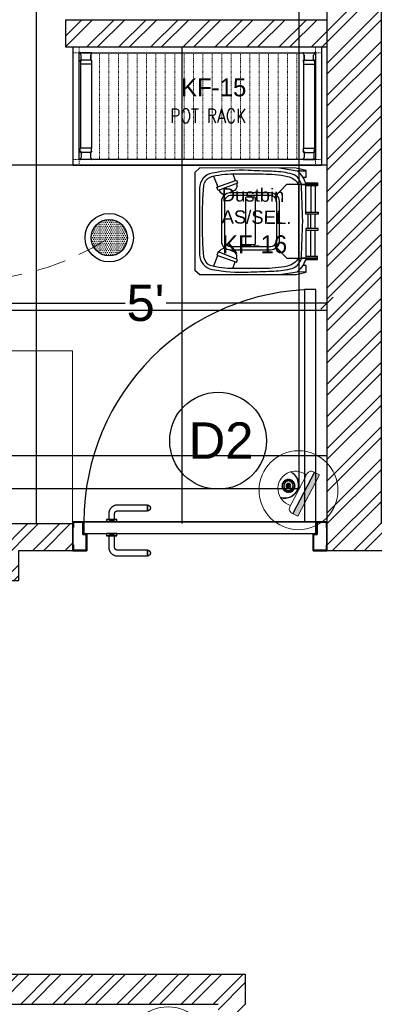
# Model space of a CAD drawing. Header units: inches. Extents: x 130606 to 158499, y 12149 to 19359.
# Tile 10 of 21: x 131193 to 131252, y 17950 to 18112. Entities that reach past the tile are written whole.
import ezdxf
from ezdxf.enums import TextEntityAlignment as Align

# ---------------------------------------------------------------- set-up
doc = ezdxf.new("R2010")
doc.units = ezdxf.units.IN
doc.header["$MEASUREMENT"] = 0
doc.header["$PDMODE"] = 34
for name, pattern in [('CONTINU', [0, 0]), ('DASH2', [0.375, 0.25, -0.125]), ('DASHED', [0.75, 0.5, -0.25]), ('IHCL-P-MEZZANINE FLOOR PLAN$0$HIDDEN', [0.375, 0.25, -0.125])]:
    doc.linetypes.add(name, pattern=pattern)
for name, color, linetype, lineweight in [('00-GRIDTEXT', 1, 'Continuous', 13), ('CAT-6 CABLE', 200, 'CCTV', 25), ('EQUIP DIM', 5, 'Continuous', 0), ('EQUIPMENT', 7, 'Continuous', 25), ('EQUIPMENTSSS', 11, 'Continuous', 18), ('FIRE DIM', 7, 'CONTINU', 25), ('KIT TEXT.', 5, 'Continuous', 5), ('kitchen equipment', 7, 'Continuous', 15), ('PD_BRICK WALL_115', 134, 'Continuous', 30), ('PD_DOOR', 42, 'Continuous', 25), ('PD_FIXTURE', 21, 'Continuous', 25), ('PD_HATCH', 45, 'Continuous', 9), ('PP-2C X 1.5 SQ.MM (P+N)+1C X 1.5 SQ.MM (E) CU FRLS PVC INSULATION WIRE EMERGENCY CONTROLLING', 1, 'DASH2', 0), ('PP-Text_Switchboard', 7, 'Continuous', 0), ('S.B Text', 7, 'Continuous', 13), ('SH-CCTV Dome', 6, 'Continuous', 30)]:
    doc.layers.add(name, color=color, linetype=linetype, lineweight=lineweight)
for name, color, linetype in [('KIT EQUIPMENT', 7, 'Continuous'), ('PD_025_TEXT', 61, 'Continuous'), ('PD_LIGHTING', 23, 'Continuous')]:
    doc.layers.add(name, color=color, linetype=linetype)
doc.styles.add('Arial', font='GOTHIC.TTF')
doc.styles.add('elec', font='times.ttf')
doc.styles.add('ISO', font='isocp.shx', dxfattribs={"height": 250})
doc.styles.add('PL-TEXT', font='romans.shx', dxfattribs={"width": 0.5, "height": 10})
doc.styles.get("Standard").update_dxf_attribs({"font": 'arial.ttf', "height": 6})
doc.styles.add('style1', font='arial.ttf', dxfattribs={"height": 500})
doc.linetypes.add('CCTV', pattern='A,1.935533,["CCTV",elec,S=0.2,R=0,X=0,Y=-0.034003],0.006881,-0.395564', length=2.337978)
doc.dimstyles.new('ISO-10', dxfattribs={"dimtxt": 6, "dimasz": 2, "dimexe": 1.25, "dimexo": 0.625, "dimtad": 0, "dimtoh": 1, "dimdec": 0, "dimlunit": 4, "dimtxsty": 'Standard', "dimblk": 'OBLIQUE', "dimcen": 2.5, "dimclrd": 256, "dimclre": 256, "dimclrt": 256, "dimadec": 0, "dimazin": 0, "dimtfac": 1, "dimtdec": 1, "dimtmove": 1, "dimatfit": 3, "dimfxl": 25.4, "dimfxlon": 1, "dimlwd": -1, "dimarcsym": 1})

# ---------------------------------------------------------------- blocks, each defined once
blk = doc.blocks.new('FTRRHRH')
at = {"layer": 'EQUIPMENT', "color": 251, "linetype": 'Continuous', "ltscale": 10}
for points in [[(1796703.3, 467843.8), (1796711.4, 467843.8), (1796711.4, 467788.7), (1796703.3, 467788.7)], [(1796783.6, 467843.8), (1796775.5, 467843.8), (1796775.5, 467788.7), (1796783.6, 467788.7)]]:
    blk.add_lwpolyline(points, close=True, dxfattribs=at)
for points in [[(1796570.7, 467786.8), (1796571.1, 467841), (1796577.6, 467841), (1796584.1, 467841), (1796584.1, 467788.7)], [(1796584.1, 467830.1), (1796703.3, 467830.1)], [(1796584.1, 467810.7), (1796703.3, 467810.7)], [(1796775.5, 467830.1), (1796743.4, 467830.1), (1796711.4, 467830.1)], [(1796775.5, 467810.7), (1796743.4, 467810.7), (1796711.4, 467810.7)], [(1796902.7, 467830.1), (1796783.6, 467830.1)], [(1796902.7, 467810.7), (1796783.6, 467810.7)], [(1796916.1, 467786.8), (1796915.8, 467841), (1796909.2, 467841), (1796902.7, 467841), (1796902.7, 467788.7)], [(1796544.6, 467774.9), (1796544.7, 467789.6), (1796514.6, 467789.6), (1796503.6, 467745.2), (1796503.3, 467310.5), (1796523.4, 467287.4), (1796743.4, 467287.4), (1796963.5, 467287.4), (1796983.6, 467310.5), (1796983.3, 467745.2), (1796972.3, 467789.6), (1796942.2, 467789.6), (1796942.3, 467774.9)], [(1796503.5, 467669.5), (1796516.2, 467749.4), (1796516.2, 467789.6)], [(1796775.5, 467798.7), (1796743.4, 467798.7), (1796711.4, 467798.7)], [(1796983.3, 467669.5), (1796970.7, 467749.4), (1796970.7, 467789.6)], [(1796530.3, 467458.7), (1796560.3, 467469.9)], [(1796557.8, 467475.2), (1796571.8, 467480.3), (1796605.3, 467393), (1796590.4, 467387.3), (1796558.3, 467475.4)], [(1796929.1, 467475.2), (1796915.1, 467480.3), (1796881.6, 467393), (1796896.5, 467387.3), (1796928.5, 467475.4)], [(1796956.6, 467458.7), (1796926.6, 467469.9)], [(1796540, 467372.2), (1796589, 467391.1)], [(1796946.9, 467372.2), (1796897.9, 467391.1)]]:
    blk.add_lwpolyline(points, dxfattribs=at)
for points in [[(1796852.5, 467646.3), (1796909.2, 467701.9), (1796909.2, 467841), (1796909.2, 467768.2, 0.002183), (1796743.4, 467774.2, 0.002183), (1796577.6, 467768.2), (1796577.6, 467841), (1796577.6, 467701.9), (1796634.4, 467646.3)], [(1796577.6, 467768.2, 0.297961), (1796528.2, 467718.1, 0.042051), (1796518.4, 467633.3, -0.003698), (1796514.4, 467528.7, 0.060574), (1796526.7, 467366.1, 0.367426), (1796593.9, 467309), (1796743.4, 467309), (1796893, 467309, 0.367426), (1796960.2, 467366.1, 0.060574), (1796972.4, 467528.7, -0.003698), (1796968.4, 467633.3, 0.042051), (1796958.6, 467718.1, 0.297961), (1796909.2, 467768.2)], [(1796703.3, 467788.7), (1796584.1, 467788.7), (1796577.6, 467788.7, 0.169802), (1796516.2, 467749.4)], [(1796783.6, 467788.7), (1796902.7, 467788.7), (1796909.2, 467788.7, -0.169802), (1796970.7, 467749.4)], [(1796573.8, 467475, -0.269888), (1796603.2, 467469.9), (1796614.7, 467443.5)], [(1796913, 467475, 0.269888), (1796883.7, 467469.9), (1796872.2, 467443.5)], [(1796603.8, 467396.9), (1796604.2, 467397, 0.32068), (1796622.1, 467424.3)], [(1796883.1, 467396.9), (1796882.6, 467397, -0.32068), (1796864.8, 467424.3)]]:
    blk.add_lwpolyline(points, format="xyb", dxfattribs=at)
for points in [[(1796743.4, 467755), (1796909.2, 467755, -0.218041), (1796945.6, 467705, -0.049803), (1796956.5, 467595.3), (1796956.5, 467462.7, -0.075378), (1796942.8, 467356.4, -0.243539), (1796905, 467328.5, -0.021943), (1796743.4, 467321.4, -0.021943), (1796581.9, 467328.5, -0.243539), (1796544.1, 467356.4, -0.075378), (1796530.4, 467462.7), (1796530.4, 467595.3, -0.049803), (1796541.3, 467705, -0.218041), (1796577.6, 467755)], [(1796653, 467667.5), (1796834.9, 467667.5, -0.414214), (1796873.4, 467629), (1796873.4, 467447.2, -0.414214), (1796834.9, 467408.8), (1796653, 467408.8, -0.414214), (1796614.5, 467447.2), (1796614.5, 467629, -0.414214)], [(1796656.2, 467655.5), (1796828.4, 467655.5, -0.414214), (1796859, 467625), (1796859, 467452.9, -0.414214), (1796828.4, 467422.3), (1796656.2, 467422.3, -0.414214), (1796625.7, 467452.9), (1796625.7, 467625, -0.414214)], [(1796639.4, 467560), (1796844.3, 467560, -0.414214), (1796850.4, 467553.9), (1796850.4, 467523.4, -0.414214), (1796844.3, 467517.3), (1796639.4, 467517.3, -0.414214), (1796633.3, 467523.4), (1796633.3, 467553.9, -0.414214)]]:
    blk.add_lwpolyline(points, format="xyb", close=True, dxfattribs=at)
blk = doc.blocks.new('sesrgg')
at = {"layer": 'EQUIPMENT', "color": 251, "linetype": 'Continuous'}
for p, q in [((1788352.5, 614303.9), (1788353.7, 614303.2)), ((1788400.4, 614306.9), (1788353.3, 614306.9)), ((1788356.8, 614280.4), (1788356.8, 614297.9)), ((1788396.9, 614280.4), (1788396.9, 614297.9)), ((1788396.9, 614280.4), (1788396.9, 614297.9)), ((1788399.9, 614303.2), (1788401.1, 614303.9)), ((1788399.9, 614303.2), (1788401.2, 614303.9)), ((1788402, 614305.2), (1788402, 614305.3)), ((1789294.6, 614305.2), (1789294.6, 614305.3)), ((1789296.7, 614303.2), (1789295.4, 614303.9)), ((1789296.7, 614303.2), (1789295.4, 614303.9)), ((1789296.2, 614306.9), (1789343.3, 614306.9)), ((1789299.7, 614280.4), (1789299.7, 614297.9)), ((1789299.7, 614280.4), (1789299.7, 614297.9)), ((1789339.8, 614280.4), (1789339.8, 614297.9)), ((1789344.1, 614303.9), (1789342.9, 614303.2)), ((1788352.5, 614274.4), (1788353.7, 614275.1)), ((1788353.2, 614271.4), (1788353.2, 614259.3)), ((1788399.9, 614258.8), (1788353.7, 614258.8)), ((1788353.8, 613904.2), (1788353.7, 614258.8)), ((1788355.4, 614273.5), (1788354.7, 614272.2)), ((1788393, 614276.5), (1788360.6, 614276.5)), ((1788399, 614272.2), (1788398.3, 614273.5)), ((1788399.9, 614275.1), (1788401.1, 614274.4)), ((1788399.9, 614275.1), (1788401.2, 614274.4)), ((1788400, 613904.7), (1788399.9, 614258.8)), ((1788400.4, 614271.4), (1788400.4, 614259.3)), ((1788402, 614273), (1788402, 614273)), ((1789294.6, 614273), (1789294.6, 614273)), ((1789296.7, 614275.1), (1789295.4, 614274.4)), ((1789296.7, 614275.1), (1789295.4, 614274.4)), ((1789296.2, 614271.4), (1789296.2, 614259.3)), ((1789296.6, 613904.7), (1789296.7, 614258.8)), ((1789296.7, 614258.8), (1789342.9, 614258.8)), ((1789297.6, 614272.2), (1789298.3, 614273.5)), ((1789303.6, 614276.5), (1789335.9, 614276.5)), ((1789341.2, 614273.5), (1789341.9, 614272.2)), ((1789342.8, 613904.2), (1789342.9, 614258.8)), ((1789344.1, 614274.4), (1789342.9, 614275.1)), ((1789343.4, 614271.4), (1789343.4, 614259.3)), ((1788353.3, 613892), (1788353.3, 613904.2)), ((1788400, 613904.7), (1788353.8, 613904.7)), ((1788400.5, 613892), (1788400.5, 613904.2)), ((1789296.1, 613892), (1789296.1, 613904.2)), ((1789296.6, 613904.7), (1789342.8, 613904.7)), ((1789343.3, 613892), (1789343.3, 613904.2)), ((1788352.6, 613889.1), (1788353.8, 613888.4)), ((1788355.5, 613890), (1788354.8, 613891.2)), ((1788356.9, 613883.1), (1788356.9, 613865.6)), ((1788393.1, 613887), (1788360.7, 613887)), ((1788397, 613883.2), (1788397, 613865.7)), ((1788397, 613865.6), (1788397, 613883.1)), ((1788398.3, 613890), (1788399.1, 613891.2)), ((1788400, 613888.3), (1788401.2, 613889.1)), ((1788401.2, 613889.1), (1788400, 613888.4)), ((1788402, 613890.4), (1788402, 613890.5)), ((1789294.5, 613890.4), (1789294.5, 613890.5)), ((1789296.6, 613888.3), (1789295.3, 613889.1)), ((1789295.3, 613889.1), (1789296.6, 613888.4)), ((1789298.2, 613890), (1789297.5, 613891.2)), ((1789299.6, 613883.2), (1789299.6, 613865.7)), ((1789299.6, 613865.6), (1789299.6, 613883.1)), ((1789303.5, 613887), (1789335.8, 613887)), ((1789339.7, 613883.1), (1789339.7, 613865.6)), ((1789341.1, 613890), (1789341.8, 613891.2)), ((1789344, 613889.1), (1789342.8, 613888.4)), ((1788352.6, 613859.6), (1788353.8, 613860.3)), ((1788400.4, 613856.6), (1788353.4, 613856.6)), ((1788400, 613860.3), (1788401.2, 613859.6)), ((1788401.2, 613859.6), (1788400, 613860.3)), ((1788402, 613858.2), (1788402, 613858.2)), ((1789294.5, 613858.2), (1789294.5, 613858.2)), ((1789296.6, 613860.3), (1789295.3, 613859.6)), ((1789295.3, 613859.6), (1789296.6, 613860.3)), ((1789296.1, 613856.6), (1789343.2, 613856.6)), ((1789344, 613859.6), (1789342.8, 613860.3))]:
    blk.add_line(p, q, dxfattribs=at)
at = {"layer": 'EQUIPMENT', "color": 251, "linetype": 'IHCL-P-MEZZANINE FLOOR PLAN$0$HIDDEN', "lineweight": 9}
for p, q in [((1788428, 613856.6), (1788428, 614306.9)), ((1788467.7, 613856.6), (1788467.7, 614306.9)), ((1788507.4, 613856.6), (1788507.4, 614306.9)), ((1788547.1, 613856.6), (1788547.1, 614306.9)), ((1788586.8, 613856.6), (1788586.8, 614306.9)), ((1788586.8, 613856.6), (1788586.8, 614306.9)), ((1788626.6, 613856.6), (1788626.6, 614306.9)), ((1788666.3, 613856.6), (1788666.3, 614306.9)), ((1788706, 613856.6), (1788706, 614306.9)), ((1788706, 613856.6), (1788706, 614306.9)), ((1788745.7, 613856.6), (1788745.7, 614306.9)), ((1788785.4, 613856.6), (1788785.4, 614306.9)), ((1788825.1, 613856.6), (1788825.1, 614306.9)), ((1788864.9, 613856.6), (1788864.9, 614306.9)), ((1788904.6, 613856.6), (1788904.6, 614306.9)), ((1788944.3, 613856.6), (1788944.3, 614306.9)), ((1788984, 613856.6), (1788984, 614306.9)), ((1789023.7, 613856.6), (1789023.7, 614306.9)), ((1789063.5, 613856.6), (1789063.5, 614306.9)), ((1789103.2, 613856.6), (1789103.2, 614306.9)), ((1789142.9, 613856.6), (1789142.9, 614306.9)), ((1789182.6, 613856.6), (1789182.6, 614306.9)), ((1789222.3, 613856.6), (1789222.3, 614306.9)), ((1789262.1, 613856.6), (1789262.1, 614306.9))]:
    blk.add_line(p, q, dxfattribs=at)
for points in [[(1788348.4, 614306.9), (1788348.4, 614332.1), (1788323.1, 614332.1), (1788323.1, 614306.9)], [(1789348.2, 614306.9), (1789348.2, 614332.1), (1789373.5, 614332.1), (1789373.5, 614306.9)], [(1788348.4, 613856.6), (1788348.4, 613831.3), (1788323.1, 613831.3), (1788323.1, 613856.6)], [(1789348.2, 613856.6), (1789348.2, 613831.3), (1789373.5, 613831.3), (1789373.5, 613856.6)]]:
    blk.add_lwpolyline(points, close=True, dxfattribs=at)
at = {"layer": 'EQUIPMENT', "color": 251, "linetype": 'Continuous'}
for centre, radius, start, end in [((1788353.3, 614305.3), 1.6, 89.991, 239.97), ((1788350.7, 614297.9), 6.07, 359.982, 59.988), ((1788350.7, 614280.4), 6.07, 299.976, 359.982), ((1788403, 614297.9), 6.07, 119.991, 179.997), ((1788403, 614297.9), 6.07, 119.994, 180), ((1788403, 614280.4), 6.07, 179.991, 239.997), ((1788403, 614280.4), 6.07, 180, 239.97), ((1788400.4, 614305.3), 1.6, 299.976, 89.991), ((1788400.3, 614305.2), 1.6, 299.973, 359.979), ((1789296.2, 614305.3), 1.6, 90.009, 240.024), ((1789296.2, 614305.2), 1.6, 180.021, 240.027), ((1789293.6, 614297.9), 6.07, 0.003, 60.009), ((1789293.6, 614297.9), 6.07, 0, 60.006), ((1789293.6, 614280.4), 6.07, 300.003, 0.009), ((1789293.6, 614280.4), 6.07, 300.03, 0), ((1789345.9, 614297.9), 6.07, 120.012, 180.018), ((1789345.9, 614280.4), 6.07, 180.018, 240.024), ((1789343.3, 614305.3), 1.6, 300.03, 90.009), ((1788353.3, 614273), 1.6, 119.994, 329.979), ((1788353.7, 614259.3), 0.506, 180, 269.973), ((1788360.7, 614270.4), 6.07, 89.991, 149.997), ((1788393, 614270.4), 6.07, 29.985, 89.991), ((1788400.4, 614273), 1.6, 209.967, 59.988), ((1788399.9, 614259.3), 0.506, 269.973, 359.982), ((1788400.3, 614273), 1.6, 359.967, 59.973), ((1789296.2, 614273), 1.6, 120.027, 180.033), ((1789296.2, 614273), 1.6, 120.012, 330.033), ((1789296.7, 614259.3), 0.506, 180.018, 270.027), ((1789303.6, 614270.4), 6.07, 90.009, 150.015), ((1789335.9, 614270.4), 6.07, 30.003, 90.009), ((1789343.3, 614273), 1.6, 210.021, 60.006), ((1789342.9, 614259.3), 0.506, 270.027, 0), ((1788353.8, 613904.2), 0.506, 89.991, 180), ((1788400, 613904.2), 0.506, 359.982, 89.991), ((1789296.6, 613904.2), 0.506, 90.009, 180.018), ((1789342.8, 613904.2), 0.506, 0, 90.009), ((1788353.4, 613890.4), 1.6, 29.985, 239.97), ((1788350.8, 613883.1), 6.07, 359.982, 59.988), ((1788350.8, 613865.6), 6.07, 299.976, 359.982), ((1788360.7, 613893.1), 6.07, 209.967, 269.973), ((1788393.1, 613893.1), 6.07, 269.973, 329.979), ((1788403.1, 613883.1), 6.07, 119.994, 180), ((1788403.1, 613883.1), 6.07, 119.991, 179.997), ((1788403.1, 613865.6), 6.07, 179.991, 239.997), ((1788403.1, 613865.6), 6.07, 180, 239.97), ((1788400.4, 613890.4), 1.6, 299.976, 149.997), ((1788400.4, 613890.4), 1.6, 299.973, 359.979), ((1789296.1, 613890.4), 1.6, 30.003, 240.024), ((1789296.1, 613890.4), 1.6, 180.021, 240.027), ((1789293.5, 613883.1), 6.07, 0, 60.006), ((1789293.5, 613883.1), 6.07, 0.003, 60.009), ((1789293.5, 613865.6), 6.07, 300.003, 0.009), ((1789293.5, 613865.6), 6.07, 300.03, 0), ((1789303.5, 613893.1), 6.07, 210.021, 270.027), ((1789335.8, 613893.1), 6.07, 270.027, 330.033), ((1789345.8, 613883.1), 6.07, 120.012, 180.018), ((1789345.8, 613865.6), 6.07, 180.018, 240.024), ((1789343.2, 613890.4), 1.6, 300.03, 150.015), ((1788353.4, 613858.2), 1.6, 119.994, 269.973), ((1788400.4, 613858.2), 1.6, 269.973, 59.988), ((1788400.4, 613858.2), 1.6, 359.967, 59.973), ((1789296.1, 613858.2), 1.6, 120.027, 180.033), ((1789296.1, 613858.2), 1.6, 120.012, 270.027), ((1789343.2, 613858.2), 1.6, 270.027, 60.006)]:
    blk.add_arc(centre, radius, start, end, dxfattribs=at)
at = {"layer": 'KIT EQUIPMENT', "color": 251}
for points in [[(1789373.5, 614332.1), (1789373.5, 613831.3), (1788323.1, 613831.3), (1788323.1, 614332.1)], [(1789348.2, 614306.9), (1789348.2, 613856.6), (1788348.4, 613856.6), (1788348.4, 614306.9)]]:
    blk.add_lwpolyline(points, close=True, dxfattribs=at)
blk = doc.blocks.new('A$C6E471120')
at = {"layer": 'EQUIPMENTSSS', "color": 251, "ltscale": 12}
blk.add_lwpolyline([(-1068.9, -7263.3), (-1694.6, -7263.3), (-1694.6, -7988.3), (-1068.9, -7988.3)], close=True, dxfattribs=at)
at = {"layer": 'EQUIPMENT', "color": 251, "xscale": 0.9931975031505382, "yscale": 0.9931975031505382, "zscale": 0.9931975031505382, "rotation": 180}
blk.add_blockref('sesrgg', (1776135.7, 603666.4), dxfattribs=at)
at = {"layer": 'kitchen equipment', "color": 251, "linetype": 'Continuous', "xscale": 0.9305687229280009, "yscale": 0.9305687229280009, "zscale": 0.9305687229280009, "rotation": 270.0169411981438}
blk.add_blockref('FTRRHRH', (-435892.3, 1665144.2), dxfattribs=at)
at = {"layer": '00-GRIDTEXT', "color": 251, "ltscale": 50, "style": 'Arial'}
for s, p in [('KF-15', (-475.4, -6159)), ('KF-16', (-303.9, -6816.9))]:
    blk.add_text(s, height=75.07, rotation=0.0006, dxfattribs=at).set_placement(p, align=Align.MIDDLE_CENTER)
at = {"layer": 'EQUIP DIM', "color": 251, "insert": (-441.5, -6581.4), "char_height": 45.409, "width": 361.089, "attachment_point": 1, "rotation": 359.4794}
blk.add_mtext('{\\H1.22222x;\\C256;Dustbin\\PAS/SEL.}', dxfattribs=at)
at = {"layer": 'KIT TEXT.', "color": 251, "insert": (-658.3, -6308.3, 485.3), "char_height": 59.766, "width": 1092.799, "attachment_point": 7, "style": 'ISO'}
blk.add_mtext('{\\Fromans|c0;\\W0.8;POT RACK}', dxfattribs=at)
blk = doc.blocks.new('door 1')
at = {"layer": 'PD_DOOR', "color": 251}
for p, q in [((159755.9, 15337.6), (159695.9, 15337.6)), ((159695.9, 15337.6), (159695.9, 15312.6)), ((159695.9, 15312.6), (159695.9, 15337.6)), ((159695.9, 15337.6), (159755.9, 15337.6)), ((159695.9, 15212.6), (159695.9, 15337.6)), ((159697.9, 15312.6), (159697.9, 15335.6)), ((159697.9, 15335.6), (159753.9, 15335.6)), ((159753.9, 15335.6), (159697.9, 15335.6)), ((159697.9, 15335.6), (159697.9, 15312.6)), ((159753.9, 15335.6), (159753.9, 15267.6)), ((159753.9, 15267.6), (159753.9, 15335.6)), ((159755.9, 15265.6), (159755.9, 15337.6)), ((159755.9, 15337.6), (159755.9, 15265.6)), ((160472.9, 15356.5), (160472.9, 15360.1)), ((160472.9, 15360.1), (160472.9, 15356.5)), ((160602.9, 15360.1), (160472.9, 15360.1)), ((160472.9, 15360.1), (160472.9, 15359.7)), ((160472.9, 15335.1), (160472.9, 15360.1)), ((160472.9, 15359.7), (160472.9, 15335.6)), ((160472.9, 15335.1), (160472.9, 15338.8)), ((160472.9, 15338.8), (160472.9, 15335.1)), ((160472.9, 15335.6), (160472.9, 15335.1)), ((160472.9, 15335.1), (160602.9, 15335.1)), ((160795.9, 15337.6), (160735.9, 15337.6)), ((160735.9, 15337.6), (160735.9, 15265.6)), ((160735.9, 15265.6), (160735.9, 15337.6)), ((160735.9, 15337.6), (160795.9, 15337.6)), ((160737.9, 15267.6), (160737.9, 15335.6)), ((160737.9, 15335.6), (160793.9, 15335.6)), ((160793.9, 15335.6), (160737.9, 15335.6)), ((160737.9, 15335.6), (160737.9, 15267.6)), ((160793.9, 15335.6), (160793.9, 15312.6)), ((160793.9, 15312.6), (160793.9, 15335.6)), ((160795.9, 15312.6), (160795.9, 15337.6)), ((160795.9, 15337.6), (160795.9, 15312.6)), ((160795.9, 15337.6), (160795.9, 15212.6)), ((159695.9, 15312.6), (159697.9, 15312.6)), ((159697.9, 15312.6), (159695.9, 15312.6)), ((160615.4, 15322.6), (160615.4, 15272.6)), ((160640.4, 15272.6), (160640.4, 15322.6)), ((160793.9, 15312.6), (160795.9, 15312.6)), ((160795.9, 15312.6), (160793.9, 15312.6)), ((159753.9, 15267.6), (159738.9, 15267.6)), ((159738.9, 15267.6), (159738.9, 15214.6)), ((159738.9, 15214.6), (159738.9, 15267.6)), ((159738.9, 15267.6), (159753.9, 15267.6)), ((159740.9, 15212.6), (159740.9, 15265.6)), ((159740.9, 15265.6), (159755.9, 15265.6)), ((159755.9, 15265.6), (159740.9, 15265.6)), ((159740.9, 15265.6), (159740.9, 15212.6)), ((160747.9, 15262.6), (159743.9, 15262.6)), ((159743.9, 15262.6), (159743.9, 15212.6)), ((160747.9, 15262.6), (159743.9, 15262.6)), ((159743.9, 15262.6), (159743.9, 15212.6)), ((160605.4, 15272.6), (160605.4, 15262.6)), ((160622.1, 15272.6), (160605.4, 15272.6)), ((160605.4, 15272.6), (160622.1, 15272.6)), ((160650.4, 15262.6), (160605.4, 15262.6)), ((160605.4, 15262.6), (160650.4, 15262.6)), ((160640.4, 15272.6), (160615.4, 15272.6)), ((160615.4, 15272.6), (160621.7, 15272.6)), ((160617.9, 15267.6), (160617.9, 15262.6)), ((160637.9, 15267.6), (160617.9, 15267.6)), ((160617.9, 15267.6), (160637.9, 15267.6)), ((160637.9, 15262.6), (160617.9, 15262.6)), ((160617.9, 15262.6), (160637.9, 15262.6)), ((160621.7, 15272.6), (160624.7, 15272.6)), ((160624.7, 15272.6), (160627.9, 15272.6)), ((160627.9, 15272.6), (160631.2, 15272.6)), ((160627.9, 15272.6), (160650.4, 15272.6)), ((160631.2, 15272.6), (160634.2, 15272.6)), ((160650.4, 15272.6), (160633.8, 15272.6)), ((160634.2, 15272.6), (160640.4, 15272.6)), ((160637.9, 15262.6), (160637.9, 15267.6)), ((160650.4, 15262.6), (160650.4, 15272.6)), ((160735.9, 15265.6), (160750.9, 15265.6)), ((160750.9, 15265.6), (160735.9, 15265.6)), ((160752.9, 15267.6), (160737.9, 15267.6)), ((160737.9, 15267.6), (160752.9, 15267.6)), ((160747.9, 15212.6), (160747.9, 15262.6)), ((160747.9, 15262.6), (160747.9, 15212.6)), ((160750.9, 15265.6), (160750.9, 15212.6)), ((160750.9, 15212.6), (160750.9, 15265.6)), ((160752.9, 15214.6), (160752.9, 15267.6)), ((160752.9, 15267.6), (160752.9, 15214.6)), ((159697.9, 15237.6), (159695.9, 15237.6)), ((159695.9, 15237.6), (159695.9, 15212.6)), ((159695.9, 15212.6), (159695.9, 15237.6)), ((159695.9, 15237.6), (159697.9, 15237.6)), ((159695.9, 15212.6), (159740.9, 15212.6)), ((159740.9, 15212.6), (159695.9, 15212.6)), ((159695.9, 15212.6), (159743.9, 15212.6)), ((159743.9, 15212.6), (159695.9, 15212.6)), ((159697.9, 15214.6), (159697.9, 15237.6)), ((159697.9, 15237.6), (159697.9, 15214.6)), ((159738.9, 15214.6), (159697.9, 15214.6)), ((159697.9, 15214.6), (159738.9, 15214.6)), ((159793.9, 15212.6), (159743.9, 15212.6)), ((159743.9, 15212.6), (159743.9, 14208.6)), ((159743.9, 15212.6), (160747.9, 15212.6)), ((159743.9, 15212.6), (159793.9, 15212.6)), ((159743.9, 15212.6), (159793.9, 15212.6)), ((159793.9, 15212.6), (159743.9, 15212.6)), ((159793.9, 14208.6), (159793.9, 15212.6)), ((159793.9, 15212.6), (160747.9, 15212.6)), ((159793.9, 15212.6), (160747.9, 15212.6)), ((160747.9, 15212.6), (159793.9, 15212.6)), ((160605.4, 15212.6), (160605.4, 15202.6)), ((160605.4, 15212.6), (160650.4, 15212.6)), ((160639.2, 15212.6), (160605.4, 15212.6)), ((160605.4, 15202.6), (160650.4, 15202.6)), ((160650.4, 15202.6), (160605.4, 15202.6)), ((160615.4, 15202.6), (160615.4, 15177.6)), ((160615.4, 15202.6), (160640.4, 15202.6)), ((160640.4, 15202.6), (160615.4, 15202.6)), ((160617.9, 15212.6), (160617.9, 15207.6)), ((160617.9, 15212.6), (160637.9, 15212.6)), ((160618.3, 15212.6), (160617.9, 15212.6)), ((160617.9, 15207.6), (160637.9, 15207.6)), ((160637.9, 15207.6), (160617.9, 15207.6)), ((160637.9, 15212.6), (160618.3, 15212.6)), ((160637.9, 15207.6), (160637.9, 15212.6)), ((160650.4, 15212.6), (160639.2, 15212.6)), ((160640.4, 15177.6), (160640.4, 15202.6)), ((160650.4, 15202.6), (160650.4, 15212.6)), ((160747.9, 15212.6), (160795.9, 15212.6)), ((160795.9, 15212.6), (160747.9, 15212.6)), ((160750.9, 15212.6), (160795.9, 15212.6)), ((160795.9, 15212.6), (160750.9, 15212.6)), ((160793.9, 15214.6), (160752.9, 15214.6)), ((160752.9, 15214.6), (160793.9, 15214.6)), ((160795.9, 15237.6), (160793.9, 15237.6)), ((160793.9, 15237.6), (160793.9, 15214.6)), ((160793.9, 15214.6), (160793.9, 15237.6)), ((160793.9, 15237.6), (160795.9, 15237.6)), ((160795.9, 15212.6), (160795.9, 15237.6)), ((160795.9, 15237.6), (160795.9, 15212.6)), ((160472.9, 15165.1), (160472.9, 15161.5)), ((160472.9, 15161.5), (160472.9, 15165.1)), ((160602.9, 15165.1), (160472.9, 15165.1)), ((160472.9, 15165.1), (160472.9, 15164.7)), ((160472.9, 15140.1), (160472.9, 15165.1)), ((160472.9, 15164.7), (160472.9, 15140.6)), ((160472.9, 15143.8), (160472.9, 15140.1)), ((160472.9, 15140.1), (160472.9, 15143.8)), ((160472.9, 15140.6), (160472.9, 15140.1)), ((160472.9, 15140.1), (160602.9, 15140.1)), ((159743.9, 14208.6), (159793.9, 14208.6))]:
    blk.add_line(p, q, dxfattribs=at)
at = {"layer": 'PD_DOOR', "color": 251, "flags": 128}
for points in [[(160460.4, 15347.6), (160460.5, 15348.1), (160460.5, 15348.6), (160460.5, 15349.1), (160460.6, 15349.6), (160460.7, 15350.1), (160460.8, 15350.6), (160460.9, 15351.1), (160461.1, 15351.6), (160461.2, 15352), (160461.4, 15352.5), (160461.6, 15353), (160461.9, 15353.4), (160462.1, 15353.9), (160462.4, 15354.3), (160462.6, 15354.7), (160462.9, 15355.1), (160463.2, 15355.5), (160463.5, 15355.9), (160463.9, 15356.3), (160464.2, 15356.6), (160464.6, 15357), (160465, 15357.3), (160465.4, 15357.6), (160465.8, 15357.9), (160466.2, 15358.2), (160466.6, 15358.4), (160467, 15358.7), (160467.5, 15358.9), (160467.9, 15359.1), (160468.4, 15359.3), (160468.9, 15359.5), (160469.4, 15359.6), (160469.8, 15359.8), (160470.3, 15359.9), (160470.8, 15360), (160471.3, 15360), (160471.8, 15360.1), (160472.3, 15360.1), (160472.8, 15360.1), (160472.9, 15360.1)], [(160472.9, 15335.1), (160472.4, 15335.2), (160471.9, 15335.2), (160471.4, 15335.2), (160470.9, 15335.3), (160470.5, 15335.4), (160470, 15335.5), (160469.5, 15335.6), (160469, 15335.8), (160468.5, 15335.9), (160468.1, 15336.1), (160467.6, 15336.3), (160467.2, 15336.6), (160466.7, 15336.8), (160466.3, 15337.1), (160465.9, 15337.3), (160465.5, 15337.6), (160465.1, 15337.9), (160464.7, 15338.2), (160464.3, 15338.6), (160464, 15338.9), (160463.6, 15339.3), (160463.3, 15339.7), (160463, 15340.1), (160462.7, 15340.5), (160462.4, 15340.9), (160462.2, 15341.3), (160461.9, 15341.8), (160461.7, 15342.2), (160461.5, 15342.7), (160461.3, 15343.1), (160461.1, 15343.6), (160461, 15344.1), (160460.8, 15344.5), (160460.7, 15345), (160460.6, 15345.5), (160460.5, 15346), (160460.5, 15346.5), (160460.5, 15347), (160460.4, 15347.5), (160460.4, 15347.6)], [(160640.4, 15322.6), (160640.4, 15324.1), (160640.3, 15325.6), (160640.2, 15327.1), (160640, 15328.6), (160639.7, 15330.1), (160639.4, 15331.6), (160639, 15333), (160638.5, 15334.4), (160638, 15335.9), (160637.5, 15337.2), (160636.9, 15338.6), (160636.2, 15340), (160635.5, 15341.3), (160634.7, 15342.6), (160633.9, 15343.8), (160633, 15345), (160632.1, 15346.2), (160631.1, 15347.4), (160630.1, 15348.5), (160629.1, 15349.5), (160628, 15350.6), (160626.8, 15351.5), (160625.7, 15352.5), (160624.4, 15353.4), (160623.2, 15354.2), (160621.9, 15355), (160620.6, 15355.7), (160619.3, 15356.4), (160617.9, 15357), (160616.5, 15357.6), (160615.1, 15358.1), (160613.7, 15358.6), (160612.2, 15359), (160610.8, 15359.3), (160609.3, 15359.6), (160607.8, 15359.8), (160606.3, 15360), (160604.8, 15360.1), (160603.3, 15360.1), (160602.9, 15360.1)], [(160602.9, 15335.1), (160603.4, 15335.1), (160603.9, 15335.1), (160604.4, 15335.1), (160604.9, 15335), (160605.4, 15334.9), (160605.9, 15334.8), (160606.4, 15334.7), (160606.9, 15334.5), (160607.3, 15334.3), (160607.8, 15334.2), (160608.3, 15334), (160608.7, 15333.7), (160609.2, 15333.5), (160609.6, 15333.2), (160610, 15333), (160610.4, 15332.7), (160610.8, 15332.4), (160611.2, 15332), (160611.6, 15331.7), (160611.9, 15331.4), (160612.2, 15331), (160612.6, 15330.6), (160612.9, 15330.2), (160613.2, 15329.8), (160613.5, 15329.4), (160613.7, 15329), (160614, 15328.5), (160614.2, 15328.1), (160614.4, 15327.6), (160614.6, 15327.2), (160614.8, 15326.7), (160614.9, 15326.2), (160615.1, 15325.7), (160615.2, 15325.3), (160615.3, 15324.8), (160615.3, 15324.3), (160615.4, 15323.8), (160615.4, 15323.3), (160615.4, 15322.8), (160615.4, 15322.6)], [(160460.4, 15152.6), (160460.5, 15153.1), (160460.5, 15153.6), (160460.5, 15154.1), (160460.6, 15154.6), (160460.7, 15155.1), (160460.8, 15155.6), (160460.9, 15156.1), (160461.1, 15156.6), (160461.2, 15157), (160461.4, 15157.5), (160461.6, 15158), (160461.9, 15158.4), (160462.1, 15158.9), (160462.4, 15159.3), (160462.6, 15159.7), (160462.9, 15160.1), (160463.2, 15160.5), (160463.5, 15160.9), (160463.9, 15161.3), (160464.2, 15161.6), (160464.6, 15162), (160465, 15162.3), (160465.4, 15162.6), (160465.8, 15162.9), (160466.2, 15163.2), (160466.6, 15163.4), (160467, 15163.7), (160467.5, 15163.9), (160467.9, 15164.1), (160468.4, 15164.3), (160468.9, 15164.5), (160469.4, 15164.6), (160469.8, 15164.8), (160470.3, 15164.9), (160470.8, 15165), (160471.3, 15165), (160471.8, 15165.1), (160472.3, 15165.1), (160472.8, 15165.1), (160472.9, 15165.1)], [(160602.9, 15140.1), (160604.4, 15140.2), (160605.9, 15140.3), (160607.4, 15140.4), (160608.9, 15140.6), (160610.4, 15140.9), (160611.9, 15141.2), (160613.3, 15141.6), (160614.7, 15142), (160616.2, 15142.5), (160617.5, 15143.1), (160618.9, 15143.7), (160620.3, 15144.4), (160621.6, 15145.1), (160622.9, 15145.9), (160624.1, 15146.7), (160625.3, 15147.6), (160626.5, 15148.5), (160627.7, 15149.5), (160628.8, 15150.5), (160629.8, 15151.5), (160630.9, 15152.6), (160631.8, 15153.8), (160632.8, 15154.9), (160633.7, 15156.1), (160634.5, 15157.4), (160635.3, 15158.7), (160636, 15160), (160636.7, 15161.3), (160637.3, 15162.7), (160637.9, 15164.1), (160638.4, 15165.5), (160638.9, 15166.9), (160639.3, 15168.3), (160639.6, 15169.8), (160639.9, 15171.3), (160640.1, 15172.8), (160640.3, 15174.2), (160640.4, 15175.7), (160640.4, 15177.2), (160640.4, 15177.6)], [(160615.4, 15177.6), (160615.4, 15177.1), (160615.4, 15176.6), (160615.4, 15176.1), (160615.3, 15175.7), (160615.2, 15175.2), (160615.1, 15174.7), (160615, 15174.2), (160614.8, 15173.7), (160614.6, 15173.2), (160614.5, 15172.8), (160614.3, 15172.3), (160614, 15171.9), (160613.8, 15171.4), (160613.5, 15171), (160613.3, 15170.6), (160613, 15170.2), (160612.7, 15169.8), (160612.3, 15169.4), (160612, 15169), (160611.7, 15168.7), (160611.3, 15168.3), (160610.9, 15168), (160610.5, 15167.7), (160610.1, 15167.4), (160609.7, 15167.1), (160609.3, 15166.9), (160608.8, 15166.6), (160608.4, 15166.4), (160607.9, 15166.2), (160607.5, 15166), (160607, 15165.8), (160606.5, 15165.7), (160606, 15165.5), (160605.6, 15165.4), (160605.1, 15165.3), (160604.6, 15165.3), (160604.1, 15165.2), (160603.6, 15165.2), (160603.1, 15165.1), (160602.9, 15165.1)], [(160472.9, 15140.1), (160472.4, 15140.2), (160471.9, 15140.2), (160471.4, 15140.2), (160470.9, 15140.3), (160470.5, 15140.4), (160470, 15140.5), (160469.5, 15140.6), (160469, 15140.8), (160468.5, 15140.9), (160468.1, 15141.1), (160467.6, 15141.3), (160467.2, 15141.6), (160466.7, 15141.8), (160466.3, 15142.1), (160465.9, 15142.3), (160465.5, 15142.6), (160465.1, 15142.9), (160464.7, 15143.2), (160464.3, 15143.6), (160464, 15143.9), (160463.6, 15144.3), (160463.3, 15144.7), (160463, 15145.1), (160462.7, 15145.5), (160462.4, 15145.9), (160462.2, 15146.3), (160461.9, 15146.8), (160461.7, 15147.2), (160461.5, 15147.7), (160461.3, 15148.1), (160461.1, 15148.6), (160461, 15149.1), (160460.8, 15149.5), (160460.7, 15150), (160460.6, 15150.5), (160460.5, 15151), (160460.5, 15151.5), (160460.5, 15152), (160460.4, 15152.5), (160460.4, 15152.6)]]:
    blk.add_lwpolyline(points, dxfattribs=at)
at = {"layer": 'PD_DOOR', "color": 251}
blk.add_arc((159743.9, 15212.6), 1004, 270, 0, dxfattribs=at)
blk = doc.blocks.new('DOOR1')
at = {"color": 251, "xscale": 0.03818181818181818, "yscale": 0.03818181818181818, "zscale": 0.03818181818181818, "rotation": 90}
blk.add_blockref('door 1', (-2370.94, -8406.75), dxfattribs=at)
blk = doc.blocks.new('Ar plan')
at = {"layer": 'PD_HATCH'}
h = blk.add_hatch(dxfattribs=at)
h.set_pattern_fill('ANSI32', color=251, scale=10)
h.set_pattern_definition([(45, (131233.2206, 18110.045), (-2.65165, 2.65165), []), (45, (131234.9884, 18110.045), (-2.65165, 2.65165), [])])
h.paths.add_polyline_path([(131243.99, 18112.13), (131200.74, 18112.13), (131200.74, 18107.63), (131243.99, 18107.63)])
h.paths.add_polyline_path([(131158.74, 18112.13), (131115.49, 18112.13), (131115.49, 18107.63), (131158.74, 18107.63)], flags=17)
h.paths.add_polyline_path([(131243.99, 18028.93), (131243.99, 18024.43), (131405.99, 18024.43), (131405.99, 18028.93), (131252.99, 18028.93), (131252.99, 18118.43), (131312.99, 18118.43), (131312.99, 18094.43), (131317.49, 18094.43), (131317.49, 18118.43), (131396.99, 18118.43), (131396.99, 18090.43), (131401.49, 18090.43), (131401.49, 18249.43), (131405.99, 18249.43), (131405.99, 18253.93), (131396.99, 18253.93), (131396.99, 18127.43), (131252.99, 18127.43), (131252.99, 18343.43), (131243.99, 18343.43)])
h.paths.add_polyline_path([(131188.49, 18019.49), (131192.99, 18019.49), (131192.99, 18024.43), (131201.99, 18024.43), (131201.99, 18028.93), (131115.49, 18028.93), (131115.49, 18184.43), (131038.49, 18184.43), (131038.49, 18179.93), (131110.99, 18179.93), (131110.99, 18028.93), (131054.99, 18028.93), (131054.99, 18024.43), (131188.49, 18024.43)])
h = blk.add_hatch(dxfattribs=at)
h.set_pattern_fill('ANSI32', color=251, scale=10)
h.set_pattern_definition([(45, (-2358.2517, -1236.3267), (-2.65165043, 2.65165043), []), (45, (-2356.484, -1236.3267), (-2.65165043, 2.65165043), [])])
h.paths.add_polyline_path([(131230.49, 17954.55), (131036.99, 17954.55), (131036.99, 17949.55), (131074.94, 17949.55), (131225.99, 17949.55), (131225.99, 17422.43), (131230.49, 17422.43), (131230.49, 17949.55)])
at = {"layer": 'PD_BRICK WALL_115', "color": 251, "lineweight": 30}
for p, q in [((131200.74, 18112.13), (131243.99, 18112.13)), ((131200.74, 18112.13), (131200.74, 18107.63)), ((131200.74, 18107.63), (131243.99, 18107.63))]:
    blk.add_line(p, q, dxfattribs=at)
for points in [[(131405.99, 18028.93), (131252.99, 18028.93), (131252.99, 18118.43), (131312.99, 18118.43), (131312.99, 18094.43), (131317.49, 18094.43), (131317.49, 18118.43), (131396.99, 18118.43), (131396.99, 18090.43), (131401.49, 18090.43), (131401.49, 18249.43), (131405.99, 18249.43), (131405.99, 18253.93), (131396.99, 18253.93), (131396.99, 18127.43), (131252.99, 18127.43), (131252.99, 18343.43), (131243.99, 18343.43), (131243.99, 18028.93), (131243.99, 18028.93)], [(131036.99, 18184.43), (131115.49, 18184.43), (131115.49, 18028.93), (131201.99, 18028.93), (131201.99, 18024.43), (131192.99, 18024.43), (131192.99, 18019.49), (131188.49, 18019.49), (131188.49, 18024.43), (131054.99, 18024.43)], [(131405.99, 18024.43), (131243.99, 18024.43), (131243.99, 18028.93)], [(131225.99, 17949.55), (131036.99, 17949.55), (131036.99, 17959.49), (131041.49, 17959.49), (131041.49, 17954.55), (131230.49, 17954.55), (131230.49, 17949.55)]]:
    blk.add_lwpolyline(points, dxfattribs=at)
at = {"layer": 'PD_DOOR', "color": 251}
blk.add_circle((131225.99, 18042.61), 8, dxfattribs=at)
at = {"layer": '00-GRIDTEXT', "color": 251, "xscale": 0.03937007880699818, "yscale": 0.03937007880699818, "zscale": 0.03937007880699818}
blk.add_blockref('A$C6E471120', (131243.99, 18343.43), dxfattribs=at)
at = {"layer": 'PD_DOOR', "color": 251, "ltscale": 25, "rotation": 90.00000000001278}
blk.add_blockref('DOOR1', (128934.72, 20981.01), dxfattribs=at)
at = {"layer": 'PD_025_TEXT', "color": 251, "char_height": 4, "attachment_point": 1, "style": 'style1'}
for s, insert, width in [('\\A1;\\pi54.589;TOILET\\P\\pi46.666;5\'9 {\\H0.7x;\\S1/2;} " X 8\'2 {\\H0.7x;\\S1/2;} "', (131014.1, 18086.05), 128.4952), ('\\pi32.616;DRINKING\\P\\pi35.057; WATER', (131238.29, 18066.19), 91.7722), ('\\pi72.094;FOYER\\P\\pi66.099;12\'3" X 5\'10"', (131035.25, 18002.08), 162.9076)]:
    blk.add_mtext(s, dxfattribs=dict(at, insert=insert, width=width))
at = {"layer": 'PD_DOOR', "color": 251, "insert": (131221.12, 18045.64), "char_height": 6, "width": 47.1418, "attachment_point": 1}
blk.add_mtext('D2', dxfattribs=at)
blk = doc.blocks.new('lgithpnelrt4')
h = blk.add_hatch()
h.set_pattern_fill('DOTS', color=256, scale=5)
h.set_pattern_definition([(0, (-126829, -18216), (0.15625, 0.3125), [0, -0.3125])])
edge = h.paths.add_edge_path()
edge.add_ellipse((0, 0), major_axis=(3, 0), ratio=1, start_angle=0, end_angle=360)
for radius in [4, 3]:
    blk.add_circle((0, 0), radius)
blk = doc.blocks.new('KITCHEN CEILING45')
at = {"layer": 'PD_FIXTURE'}
for p, q in [((-48, 0), (-48, 226.74)), ((-24, 78.7), (-24, 0)), ((0, 59.2), (-128.5, 59.2)), ((0, 35.2), (-128.5, 35.2)), ((0, 11.2), (-128.5, 11.2))]:
    blk.add_line(p, q, dxfattribs=at)
at = {"layer": 'PD_LIGHTING'}
blk.add_blockref('lgithpnelrt4', (-36, 47.2), dxfattribs=at)
blk = doc.blocks.new('CCTV')
at = {"layer": 'SH-CCTV Dome', "lineweight": 25}
blk.add_hatch(color=1, dxfattribs=at).paths.add_polyline_path([(7, 62.3, -1), (-3.4, 62.3, -1)])
at = {"layer": 'SH-CCTV Dome'}
blk.add_hatch(color=1, dxfattribs=at).paths.add_polyline_path([(-64.3, 0), (-64.3, 15.9), (64.3, 15.9), (64.3, 0)])
at = {"layer": 'SH-CCTV Dome', "color": 1}
blk.add_line((-64.3, 15.9), (64.3, 15.9), dxfattribs=at)
at = {"layer": 'SH-CCTV Dome', "color": 1, "lineweight": 0}
blk.add_lwpolyline([(-64.3, 0), (64.3, 0), (64.3, 19.2, 0.414214), (51.7, 31.9), (-51.7, 31.9, 0.414214), (-64.3, 19.2)], format="xyb", close=True, dxfattribs=at)
blk.add_circle((0, 31.9), 108.6, dxfattribs=at)
at = {"layer": 'SH-CCTV Dome', "color": 1, "lineweight": 25}
for centre, radius in [((-14.8, 62.6), 1.05), ((-14.8, 60.5), 1.05), ((-14.6, 64.7), 1.05), ((-14.5, 58.5), 1.05), ((-14.1, 66.7), 1.05), ((-13.9, 56.5), 1.05), ((-13.4, 68.6), 1.05), ((-13.1, 54.6), 1.05), ((-12.5, 70.5), 1.05), ((-11.3, 72.2), 1.05), ((1.8, 62.3), 13), ((-9.5, 74.3), 1.05), ((-7.9, 75.6), 1.05), ((-6.1, 76.7), 1.05), ((-4.3, 77.6), 1.05), ((1.8, 62.3), 6.46), ((1.8, 62.3), 5.21), ((-2.3, 78.3), 1.05), ((-0.3, 78.7), 1.05), ((1.8, 78.9), 1.05), ((3.9, 78.8), 1.05), ((5.9, 78.4), 1.05), ((7.9, 77.9), 1.05), ((9.8, 77), 1.05), ((11.6, 76), 1.05), ((13.3, 74.7), 1.05), ((14.7, 73.3), 1.05), ((16, 71.6), 1.05), ((17.1, 69.9), 1.05), ((17.1, 53.9), 1.05), ((18, 68), 1.05), ((18, 55.8), 1.05), ((18.6, 66), 1.05), ((18.6, 57.8), 1.05), ((19, 64), 1.05), ((19, 59.8), 1.05), ((19.1, 61.9), 1.05), ((-12.1, 52.7), 1.05), ((-10.9, 51.1), 1.05), ((-9.5, 49.6), 1.05), ((-7.9, 48.2), 1.05), ((-6.1, 47.1), 1.05), ((-4.3, 46.2), 1.05), ((-2.3, 45.5), 1.05), ((-0.3, 45.1), 1.05), ((1.8, 45), 1.05), ((3.9, 45), 1.05), ((5.9, 45.4), 1.05), ((7.9, 46), 1.05), ((9.8, 46.8), 1.05), ((11.6, 47.8), 1.05), ((13.2, 49.1), 1.05), ((14.7, 50.5), 1.05), ((16, 52.2), 1.05)]:
    blk.add_circle(centre, radius, dxfattribs=at)
at = {"layer": 'SH-CCTV Dome', "color": 1, "lineweight": 0}
for centre, radius, start, end in [((0, 41.6), 48, 348.2438, 191.7562), ((3.5, 73.1), 38.5, 178.0594, 349.4105), ((3.5, 73.1), 37.4, 176.2094, 351.2605)]:
    blk.add_arc(centre, radius, start, end, dxfattribs=at)
blk = doc.blocks.new('_OBLIQUE')
at = {"color": 0, "linetype": 'ByBlock'}
blk.add_line((-0.5, -0.5), (0.5, 0.5), dxfattribs=at)
blk = doc.blocks.new('*D298')
at = {"layer": 'Defpoints', "color": 0, "transparency": 16777216}
for p in [(131183.99, 18076.13), (131243.99, 18068.28), (131243.99, 18065.34)]:
    blk.add_point(p, dxfattribs=at)
at = {"layer": 'FIRE DIM', "lineweight": -2, "transparency": 16777216}
for p, q in [((131183.99, 18075.5), (131183.99, 18064.09)), ((131243.99, 18067.65), (131243.99, 18064.09))]:
    blk.add_line(p, q, dxfattribs=at)
at = {"layer": 'FIRE DIM', "transparency": 16777216}
for p, q in [((131183.99, 18065.34), (131210.61, 18065.34)), ((131243.99, 18065.34), (131217.38, 18065.34))]:
    blk.add_line(p, q, dxfattribs=at)
at = {"layer": 'FIRE DIM', "transparency": 16777216, "xscale": 2, "yscale": 2, "zscale": 2, "rotation": 180}
blk.add_blockref('_OBLIQUE', (131183.99, 18065.34), dxfattribs=at)
at = {"layer": 'FIRE DIM', "transparency": 16777216, "xscale": 2, "yscale": 2, "zscale": 2}
blk.add_blockref('_OBLIQUE', (131243.99, 18065.34), dxfattribs=at)
at = {"layer": 'FIRE DIM', "transparency": 16777216, "insert": (131213.99, 18065.34), "char_height": 6, "attachment_point": 5}
blk.add_mtext("5'", dxfattribs=at)

msp = doc.modelspace()

# ---------------------------------------------------------------- linework, layer by layer
at = {"layer": 'CAT-6 CABLE', "ltscale": 5}
msp.add_lwpolyline([(131243.99, 18301.06), (131239.36, 18248.12), (131239.36, 18034.66), (131065.92, 18034.66), (131045.01, 18020.17), (131031.22, 18020.17), (131031.22, 18214.42), (130946.12, 18214.42)], dxfattribs=at)
at = {"layer": 'PP-2C X 1.5 SQ.MM (P+N)+1C X 1.5 SQ.MM (E) CU FRLS PVC INSULATION WIRE EMERGENCY CONTROLLING', "linetype": 'DASHED', "ltscale": 10}
msp.add_arc((131183.99, 18113.29), 44.24, 237.1486, 302.8514, dxfattribs=at)

# ---------------------------------------------------------------- block references
msp.add_blockref('KITCHEN CEILING45', (131243.99, 18028.93))
at = {"layer": 'PD_DOOR', "color": 251}
msp.add_blockref('Ar plan', (0, 0), dxfattribs=at)
at = {"layer": 'SH-CCTV Dome', "xscale": -0.06, "yscale": 0.06, "zscale": 0.06}
for p, rotation in [((131240.98, 18033.55), 62.3245490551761), ((131218.6, 17944.33), 152.3245484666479)]:
    msp.add_blockref('CCTV', p, dxfattribs=dict(at, rotation=rotation))

# ---------------------------------------------------------------- texts
at = {"layer": 'PP-Text_Switchboard', "lineweight": 25, "insert": (131108.63, 17963.03, 22.37), "char_height": 4.8, "width": 50.5964, "attachment_point": 1, "style": 'PL-TEXT'}
msp.add_mtext('\\pi11.184;{\\C7;DB-1/SB-1/\\C1;R1}', dxfattribs=at)
at = {"layer": 'S.B Text', "lineweight": 25, "insert": (131157.73, 18087.2, -0.71), "char_height": 2.8314, "width": 33.4674, "attachment_point": 1, "style": 'PL-TEXT'}
msp.add_mtext('\\pi7.4642;{\\C7;P27/1*20AMP/\\C32;Y7}', dxfattribs=at)

# ---------------------------------------------------------------- dimensions: what is measured, and where the dimension line sits
at = {"layer": 'FIRE DIM'}
dim = msp.add_linear_dim(base=(131243.99, 18065.34), p1=(131183.99, 18076.13), p2=(131243.99, 18068.28), dimstyle='ISO-10', dxfattribs=at)
dim.commit()
dim.dimension.update_dxf_attribs({"geometry": '*D298', "text_midpoint": (131213.99, 18065.34)})

doc.saveas('drawing.dxf')
